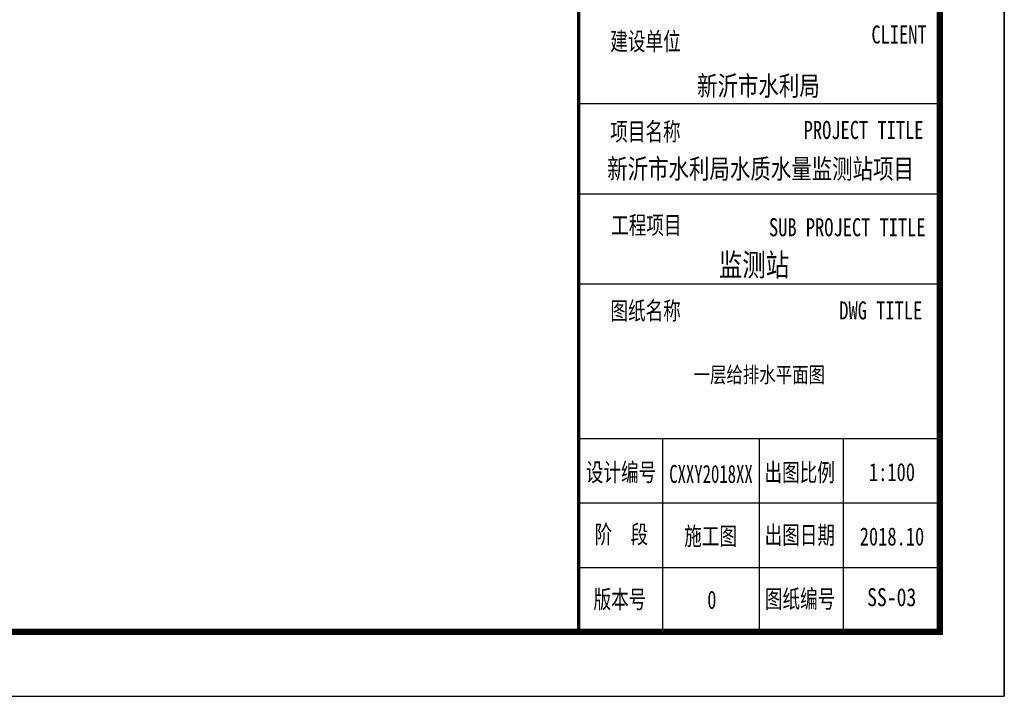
# Model space of a CAD drawing. Extents: x 687841 to 771941, y 252015 to 732780.
# Tile 57 of 98: x 756670 to 771941, y 512449 to 522950. Entities that reach past the tile are written whole.
import ezdxf
from ezdxf.enums import TextEntityAlignment as Align

# ---------------------------------------------------------------- set-up
doc = ezdxf.new("R2010")
doc.units = 0
doc.header["$LTSCALE"] = 1000
doc.header["$MEASUREMENT"] = 0
doc.layers.get('0').update_dxf_attribs({"linetype": 'CONTINUOUS'})
doc.layers.add('PUB_TITLE', color=4, linetype='CONTINUOUS')
doc.layers.add('TK', color=7, linetype='CONTINUOUS')
doc.styles.add('-宋体', font='txt', dxfattribs={"width": 0.8})
doc.styles.add('TKHZ1', font='txt', dxfattribs={"width": 0.8})

# ---------------------------------------------------------------- blocks, each defined once
blk = doc.blocks.new('wrtgtg')
at = {"color": 4}
for p, q in [((7804, -4841), (7804, 52559)), ((7804, -2434), (7804, -2434)), ((2146, -4841), (7804, -4841))]:
    blk.add_line(p, q, dxfattribs=at)
at = {"layer": 'PUB_TITLE'}
for p, q in [((8804, 53559), (8804, -5841)), ((7804, -4841), (7804, 52559)), ((2204, 3359), (7804, 3359)), ((2204, 1959), (7804, 1959)), ((2204, 559), (7804, 559)), ((2204, -1841), (7804, -1841)), ((3504, -1841), (3504, -4841)), ((5004, -1841), (5004, -4841)), ((6304, -1841), (6304, -4841)), ((2204, -2841), (7804, -2841)), ((2204, -3841), (7804, -3841))]:
    blk.add_line(p, q, dxfattribs=at)
blk.add_lwpolyline([(-75296, -5841), (8804, -5841), (8804, 53559), (-75296, 53559)], close=True, dxfattribs=at)
at = {"layer": 'PUB_TITLE', "const_width": 100}
blk.add_lwpolyline([(-72796, -4841), (7804, -4841), (7804, 52559), (-72796, 52559)], close=True, dxfattribs=at)
at = {"layer": 'PUB_TITLE', "const_width": 50}
blk.add_lwpolyline([(2204, -4841), (2204, 52559)], dxfattribs=at)
at = {"layer": 'TK', "style": '-宋体', "width": 0.75}
for s, p in [('建设单位', (2693, 4184)), ('CLIENT', (6743, 4289, 0)), ('项目名称', (2692, 2782)), ('PROJECT TITLE', (5693, 2808, 0)), ('图纸名称', (2695, 2)), ('DWG TITLE', (6245, 7, 0)), ('设计编号', (2313, -2504, 0)), ('出图比例', (5084, -2507, 0)), ('阶  段', (2449, -3467, 0)), ('施工图', (3839, -3495, 0)), ('出图日期', (5087, -3478, 0)), ('版本号', (2433, -4475, 0)), ('0', (4197, -4483, 0)), ('图纸编号', (5091, -4469, 0))]:
    blk.add_text(s, height=280, dxfattribs=at).set_placement(p)
at = {"layer": 'TK'}
for s, height, style, width, p in [('新沂市水利局', 304.9, 'TKHZ1', 0.8, (4991, 3479)), ('新沂市水利局水质水量监测站项目', 304.92, 'TKHZ1', 0.8, (5024, 2192)), ('监测站', 350, 'TKHZ1', 0.8, (4923, 680)), ('CXXY2018XX', 280, '-宋体', 0.68, (4255, -2530)), ('1:100', 280, '-宋体', 0.75, (7062, -2501)), ('2018.10', 280, '-宋体', 0.75, (7062, -3501))]:
    blk.add_text(s, height=height, dxfattribs=dict(at, style=style, width=width)).set_placement(p, align=Align.CENTER)
at = {"layer": 'TK', "style": '-宋体', "width": 0.75}
for s, p in [('工程项目', (3252, 1473)), ('SUB PROJECT TITLE', (6369, 1438))]:
    blk.add_text(s, height=280, dxfattribs=at).set_placement(p, align=Align.MIDDLE)

msp = doc.modelspace()

# ---------------------------------------------------------------- block references
msp.add_blockref('wrtgtg', (763136.5, 518290.6))

# ---------------------------------------------------------------- texts
at = {"style": 'TKHZ1', "width": 0.8}
msp.add_text('一层给排水平面图', height=245, dxfattribs=at).set_placement((768140.8, 517317.2), align=Align.CENTER)
at = {"layer": 'TK', "style": 'TKHZ1', "width": 0.8}
msp.add_text('SS-03', height=280, dxfattribs=at).set_placement((770194.4, 513847.6), align=Align.CENTER)

doc.saveas('drawing.dxf')
